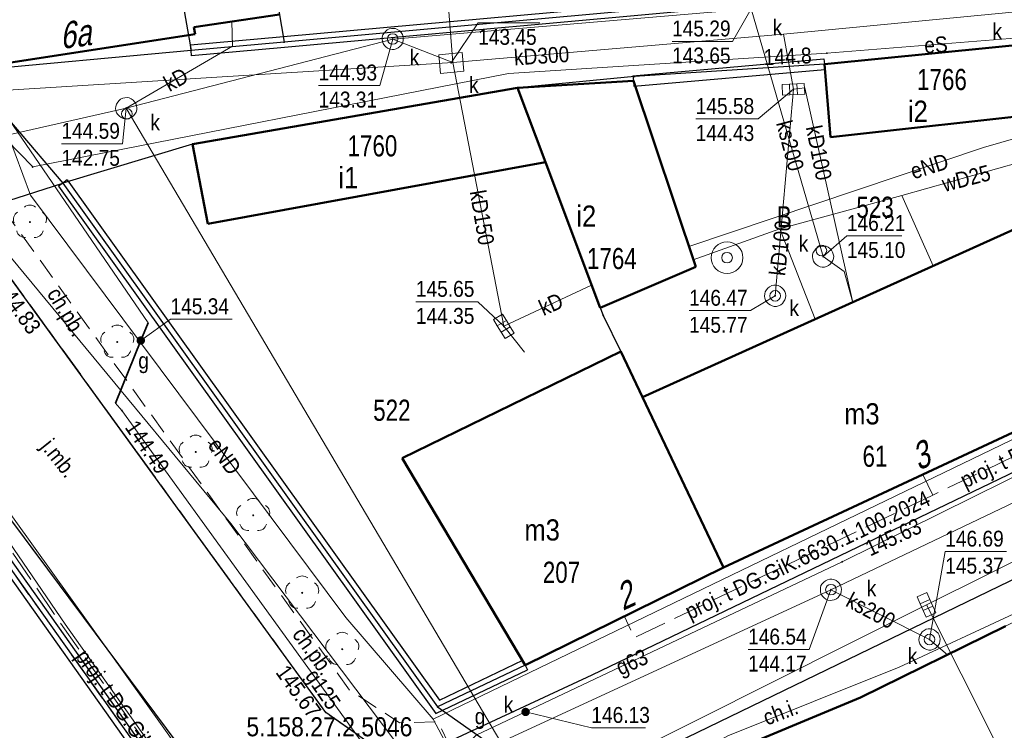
# Model space of a CAD drawing. Header units: metres. Extents: x 5552311 to 5555313, y 5709371 to 5712599.
# Tile 19 of 71: x 5554398 to 5554445, y 5710606 to 5710640. Entities that reach past the tile are written whole.
import ezdxf
from ezdxf.enums import TextEntityAlignment as Align

# ---------------------------------------------------------------- set-up
doc = ezdxf.new("R2010")
doc.units = ezdxf.units.M
doc.header["$MEASUREMENT"] = 0
doc.linetypes.add('1.0_0.5', pattern=[1.5, 1, -0.5])
doc.linetypes.add('1.5_0.5', pattern=[2, 1.5, -0.5])
doc.layers.get('0').update_dxf_attribs({"color": 2, "linetype": 'CONTINUOUS', "lineweight": 5})
for name, color, linetype in [('203-punkt graniczny', 7, 'CONTINUOUS'), ('210-oznaczenie konturu użytku gruntowego', 60, 'CONTINUOUS'), ('211-numer działki ewidencyjnej', 7, 'CONTINUOUS'), ('217-kontur klasyfikacyjny', 7, 'CONTINUOUS'), ('218-kontur użytku gruntowego', 60, 'CONTINUOUS'), ('219-działka ewidencyjna', 7, 'CONTINUOUS'), ('238-Punkt adresowy budynku', 7, 'CONTINUOUS'), ('312-budynek ewidencyjny', 7, 'CONTINUOUS'), ('312-oznaczenie budynku ewidencyjnego', 7, 'CONTINUOUS'), ('312-oznaczenie budynku ewidencyjnego-Atr117', 7, 'CONTINUOUS'), ('chodnik', 7, 'CONTINUOUS'), ('chodnik-Atr17', 7, 'CONTINUOUS'), ('drzewo liściaste', 7, 'CONTINUOUS'), ('jezdnia', 7, 'CONTINUOUS'), ('jezdnia-Atr17', 7, 'CONTINUOUS'), ('kratka ściekowa', 7, 'CONTINUOUS'), ('krawężnik', 7, 'CONTINUOUS'), ('obudowa ochronna przewodu', 7, 'CONTINUOUS'), ('pikieta sztuczna', 7, 'CONTINUOUS'), ('pikieta sztuczna-Atr2', 7, 'CONTINUOUS'), ('przewód elektroenergetyczny podziemny', 7, 'CONTINUOUS'), ('przewód elektroenergetyczny podziemny-Atr1', 7, 'CONTINUOUS'), ('przewód gazowy', 7, 'CONTINUOUS'), ('przewód gazowy-Atr1', 7, 'CONTINUOUS'), ('przewód kanalizacyjny', 7, 'CONTINUOUS'), ('przewód kanalizacyjny-Atr1', 7, 'CONTINUOUS'), ('przewód telekomunikacyjny podziemny', 7, 'CONTINUOUS'), ('przewód telekomunikacyjny podziemny - ob. projektowany', 7, 'CONTINUOUS'), ('przewód telekomunikacyjny podziemny - ob. projektowany-Atr1', 7, 'CONTINUOUS'), ('przewód wodociągowy', 7, 'CONTINUOUS'), ('przewód wodociągowy-Atr1', 7, 'CONTINUOUS'), ('rzedna', 7, 'CONTINUOUS'), ('rzedna-Atr2', 7, 'CONTINUOUS'), ('rzedna-Atr3', 7, 'CONTINUOUS'), ('studnia kanalizacyjna', 7, 'CONTINUOUS'), ('studnia zwykła', 7, 'CONTINUOUS'), ('Szczegółowa osnowa geodezyjna wysokościowa-Atr103', 7, 'CONTINUOUS'), ('właz do komory lub kanału', 7, 'CONTINUOUS'), ('właz do komory lub kanału - okrągły', 7, 'CONTINUOUS'), ('właz do komory lub kanału - okrągły-Atr17', 7, 'CONTINUOUS'), ('właz do komory lub kanału-Atr17', 7, 'CONTINUOUS'), ('zasuwa lub zawór', 7, 'CONTINUOUS'), ('zasuwa lub zawór-Atr17', 7, 'CONTINUOUS'), ('ściana oporowa (linia)', 7, 'CONTINUOUS')]:
    doc.layers.add(name, color=color, linetype=linetype)
doc.styles.get("Standard").update_dxf_attribs({"font": 'Working1250', "width": 0.75})
doc.linetypes.add('otdn_500', pattern='A,5,0,[21,ksztalty.shx,S=0.5,R=0,X=0,Y=0]', length=5)

# ---------------------------------------------------------------- blocks, each defined once
blk = doc.blocks.new('203')
at = {"linetype": 'Continuous', "lineweight": 0}
h = blk.add_hatch(color=94, dxfattribs=at)
edge = h.paths.add_edge_path()
edge.add_arc((0, 0), 0.045, 0, 360)
blk = doc.blocks.new('PW01')
at = {"linetype": 'Continuous', "lineweight": 13}
h = blk.add_hatch(color=0, dxfattribs=at)
edge = h.paths.add_edge_path()
edge.add_arc((0, 0), 0.045, 0, 360)
blk = doc.blocks.new('US22')
at = {"color": 0, "linetype": 'Continuous', "lineweight": 13}
blk.add_circle((0, 0), 0.25, dxfattribs=at)
blk = doc.blocks.new('OP021')
at = {"linetype": 'Continuous', "lineweight": 13}
h = blk.add_hatch(color=0, dxfattribs=at)
edge = h.paths.add_edge_path()
edge.add_arc((0, 0), 0.05, 0, 360)
at = {"color": 0, "linetype": 'Continuous', "lineweight": 13}
for centre, start, end in [((-0.38, 0.124), 121.308, 202.548), ((0, 0.4), 49.272, 130.728), ((0.38, 0.124), 337.452, 58.692), ((-0.235, -0.324), 193.221, 274.871), ((0.235, -0.324), 265.129, 346.779)]:
    blk.add_arc(centre, 0.4, start, end, dxfattribs=at)
blk = doc.blocks.new('US05')
at = {"color": 0, "linetype": 'Continuous', "lineweight": 13}
for p, q in [((-0.525, -0.25), (-0.525, 0.25)), ((-0.525, 0.25), (-0.175, 0.25)), ((-0.175, -0.25), (-0.175, 0.25)), ((-0.175, 0.25), (0.175, 0.25)), ((0.175, -0.25), (0.175, 0.25)), ((0.175, 0.25), (0.525, 0.25)), ((0.525, -0.25), (0.525, 0.25)), ((-0.525, -0.25), (-0.175, -0.25)), ((-0.175, -0.25), (0.175, -0.25)), ((0.175, -0.25), (0.525, -0.25))]:
    blk.add_line(p, q, dxfattribs=at)
blk = doc.blocks.new('US25')
at = {"linetype": 'Continuous', "lineweight": 0}
h = blk.add_hatch(color=0, dxfattribs=at)
edge = h.paths.add_edge_path()
edge.add_arc((0, 0), 0.2, 0, 360)
blk = doc.blocks.new('US13')
at = {"color": 0, "linetype": 'Continuous', "lineweight": 13}
for radius in [0.75, 0.25]:
    blk.add_circle((0, 0), radius, dxfattribs=at)

msp = doc.modelspace()

# ---------------------------------------------------------------- linework, layer by layer
at = {"layer": '217-kontur klasyfikacyjny', "color": 3, "linetype": 'Continuous', "lineweight": 18, "flags": 128}
for points in [[(5554407.04, 5710661.5), (5554410.88, 5710638.92)], [(5554410.88, 5710638.92), (5554432.39, 5710640.87)]]:
    msp.add_lwpolyline(points, dxfattribs=at)
at = {"layer": '218-kontur użytku gruntowego', "linetype": 'Continuous', "lineweight": 9, "flags": 128}
for points in [[(5554407.04, 5710661.5), (5554410.88, 5710638.92)], [(5554410.88, 5710638.92), (5554407.04, 5710661.5)], [(5554410.88, 5710638.92), (5554432.39, 5710640.87)], [(5554432.39, 5710640.87), (5554410.88, 5710638.92)], [(5554406.49, 5710638.53), (5554410.88, 5710638.92)], [(5554410.88, 5710638.92), (5554406.49, 5710638.53)], [(5554446.74, 5710638.9), (5554436.36, 5710637.88)], [(5554436.36, 5710637.88), (5554446.74, 5710638.9)], [(5554395.93, 5710637.56), (5554406.49, 5710638.53)], [(5554406.49, 5710638.53), (5554395.93, 5710637.56)], [(5554436.36, 5710637.88), (5554427.41, 5710637.3)], [(5554427.41, 5710637.3), (5554436.36, 5710637.88)], [(5554427.41, 5710637.3), (5554421.88, 5710636.76)], [(5554421.88, 5710636.76), (5554427.41, 5710637.3)], [(5554421.88, 5710636.76), (5554406.56, 5710634.1)], [(5554406.56, 5710634.1), (5554421.88, 5710636.76)], [(5554406.56, 5710634.1), (5554400.44, 5710632.27)], [(5554400.44, 5710632.27), (5554406.56, 5710634.1)], [(5554400.44, 5710632.27), (5554418.12, 5710607.55)], [(5554418.12, 5710607.55), (5554400.44, 5710632.27)], [(5554417.28, 5710586.85), (5554385.57, 5710631.55)], [(5554385.57, 5710631.55), (5554417.28, 5710586.85)], [(5554431.61, 5710614.12), (5554450.41, 5710622.9)], [(5554450.41, 5710622.9), (5554431.61, 5710614.12)], [(5554422.25, 5710609.52), (5554431.61, 5710614.12)], [(5554431.61, 5710614.12), (5554422.25, 5710609.52)], [(5554444.91, 5710611.36), (5554438.07, 5710607.99)], [(5554438.07, 5710607.99), (5554444.91, 5710611.36)], [(5554418.12, 5710607.55), (5554422.25, 5710609.52)], [(5554422.25, 5710609.52), (5554418.12, 5710607.55)], [(5554438.07, 5710607.99), (5554431.17, 5710605.11)], [(5554431.17, 5710605.11), (5554438.07, 5710607.99)]]:
    msp.add_lwpolyline(points, dxfattribs=at)
at = {"layer": '219-działka ewidencyjna', "color": 94, "linetype": 'Continuous', "lineweight": 30, "flags": 128}
for points in [[(5554407.04, 5710661.5), (5554410.88, 5710638.92)], [(5554403.05, 5710658), (5554406.49, 5710638.53)], [(5554432.39, 5710640.87), (5554410.88, 5710638.92)], [(5554410.88, 5710638.92), (5554406.49, 5710638.53)], [(5554446.74, 5710638.9), (5554436.36, 5710637.88)], [(5554406.49, 5710638.53), (5554395.93, 5710637.56)], [(5554436.36, 5710637.88), (5554427.41, 5710637.3)], [(5554395.93, 5710637.56), (5554400.44, 5710632.27)], [(5554427.41, 5710637.3), (5554421.88, 5710636.76)], [(5554421.88, 5710636.76), (5554406.56, 5710634.1)], [(5554421.88, 5710636.76), (5554425.93, 5710626.02)], [(5554406.56, 5710634.1), (5554400.44, 5710632.27)], [(5554400.44, 5710632.27), (5554418.12, 5710607.55)], [(5554385.57, 5710631.55), (5554417.28, 5710586.85)], [(5554425.93, 5710626.02), (5554426.76, 5710624.32)], [(5554426.76, 5710624.32), (5554431.61, 5710614.12)], [(5554450.41, 5710622.9), (5554431.61, 5710614.12)], [(5554431.61, 5710614.12), (5554422.25, 5710609.52)], [(5554444.91, 5710611.36), (5554438.07, 5710607.99)], [(5554422.25, 5710609.52), (5554418.12, 5710607.55)], [(5554438.07, 5710607.99), (5554431.17, 5710605.11)], [(5554418.12, 5710607.55), (5554425.26, 5710602.5)]]:
    msp.add_lwpolyline(points, dxfattribs=at)
at = {"layer": '312-budynek ewidencyjny', "color": 8, "linetype": 'Continuous', "lineweight": 50, "flags": 128}
for points in [[(5554410.66, 5710640.22), (5554406.62, 5710639.63)], [(5554406.62, 5710639.63), (5554406.69, 5710639.3)], [(5554406.69, 5710639.3), (5554396.55, 5710637.74)], [(5554436.36, 5710637.88), (5554446.8, 5710638.92)], [(5554436.65, 5710634.43), (5554436.36, 5710637.88)], [(5554421.88, 5710636.76), (5554427.35, 5710637.09)], [(5554427.35, 5710637.09), (5554430.29, 5710628.31)], [(5554406.56, 5710634.1), (5554421.88, 5710636.76)], [(5554421.88, 5710636.76), (5554423.2, 5710633.25)], [(5554423.2, 5710633.25), (5554421.88, 5710636.76)], [(5554447.14, 5710635.6), (5554436.65, 5710634.43)], [(5554407.28, 5710630.34), (5554406.56, 5710634.1)], [(5554423.2, 5710633.25), (5554407.28, 5710630.34)], [(5554425.78, 5710626.38), (5554423.2, 5710633.25)], [(5554427.79, 5710622.17), (5554446.62, 5710630.68)], [(5554430.29, 5710628.31), (5554425.78, 5710626.38)], [(5554416.45, 5710619.29), (5554426.76, 5710624.32)], [(5554426.76, 5710624.32), (5554427.79, 5710622.17)], [(5554450.41, 5710622.9), (5554431.61, 5710614.12)], [(5554427.79, 5710622.17), (5554431.61, 5710614.12)], [(5554431.61, 5710614.12), (5554427.79, 5710622.17)], [(5554422.25, 5710609.52), (5554416.45, 5710619.29)], [(5554431.61, 5710614.12), (5554422.25, 5710609.52)], [(5554438.07, 5710607.99), (5554444.91, 5710611.36)], [(5554431.17, 5710605.11), (5554438.07, 5710607.99)]]:
    msp.add_lwpolyline(points, dxfattribs=at)
at = {"layer": 'chodnik', "color": 8, "linetype": '1.0_0.5', "lineweight": 18, "flags": 128}
for points in [[(5554323.63, 5710713.31), (5554326.52, 5710709.16), (5554339.47, 5710691.89), (5554356.75, 5710669.05), (5554369.9, 5710652.17), (5554375.24, 5710645.27), (5554382.14, 5710636.36), (5554385.57, 5710631.55), (5554417.28, 5710586.85), (5554420.33, 5710583.2), (5554421.57, 5710584.7), (5554394.12, 5710621.57), (5554370.14, 5710654.01), (5554350.19, 5710680.11), (5554349.5, 5710681.17), (5554338.47, 5710695.86), (5554328.36, 5710709.29), (5554324.94, 5710714.22)], [(5554396.78, 5710630.42), (5554396.98, 5710629.38), (5554397.95, 5710627.83), (5554412.85, 5710607.28), (5554414.27, 5710606.27), (5554415.76, 5710605.21), (5554417.15, 5710605.26), (5554418.6, 5710605.89), (5554418.14, 5710606.84), (5554416.32, 5710606.8), (5554413.97, 5710608.34), (5554397.44, 5710631.31)], [(5554429.47, 5710584.39), (5554430.99, 5710584.95), (5554421.86, 5710597.62), (5554422.73, 5710598.15), (5554425.63, 5710598.52), (5554423.44, 5710601.49), (5554425.26, 5710602.5), (5554431.17, 5710605.11), (5554438.07, 5710607.99), (5554444.91, 5710611.36), (5554452.11, 5710615.02), (5554452.61, 5710615.32), (5554452.13, 5710615.92), (5554451.37, 5710616.17), (5554450.17, 5710615.94), (5554426.32, 5710604.38), (5554420.54, 5710601.39), (5554419.68, 5710600.26), (5554419.6, 5710598.38), (5554420.55, 5710596.74)]]:
    msp.add_lwpolyline(points, close=True, dxfattribs=at)
at = {"layer": 'jezdnia', "color": 8, "linetype": '1.5_0.5', "lineweight": 18, "flags": 128}
for points in [[(5554552.05, 5710711.22), (5554552.63, 5710709.3), (5554552.53, 5710707.06), (5554552.16, 5710705.41), (5554551.51, 5710704.05), (5554550.31, 5710702.54), (5554547.38, 5710699.78), (5554530.25, 5710683.47), (5554518.24, 5710671.52), (5554515.19, 5710668.72), (5554512.43, 5710666.27), (5554509.44, 5710663.6), (5554503.12, 5710658.09), (5554494.7, 5710651.01), (5554489.25, 5710646.55), (5554488.04, 5710645.72), (5554487.11, 5710645.3), (5554485.69, 5710644.79), (5554478.94, 5710642.57), (5554477.43, 5710642.29), (5554475.08, 5710642.25), (5554473.42, 5710642.28), (5554472.43, 5710638.71), (5554473.93, 5710638.51), (5554474.43, 5710637.77), (5554474.72, 5710636.97), (5554474.66, 5710636.42), (5554473.93, 5710635.73), (5554466.73, 5710630.76), (5554450.45, 5710621.12), (5554425.4, 5710609.05), (5554418.6, 5710605.89), (5554417.15, 5710605.26), (5554415.76, 5710605.21), (5554414.27, 5710606.27), (5554419.6, 5710598.38), (5554419.68, 5710600.26), (5554420.54, 5710601.39), (5554426.32, 5710604.38), (5554450.17, 5710615.94), (5554455.64, 5710618.96), (5554457.51, 5710620.02), (5554470.33, 5710627.61), (5554480.55, 5710633.59), (5554490.93, 5710638.9), (5554493.53, 5710640.11), (5554500.28, 5710648.12), (5554500.93, 5710648.88), (5554511.72, 5710657.89), (5554514.76, 5710660.52), (5554517.05, 5710662.45), (5554519.99, 5710665.18), (5554525.09, 5710670.03), (5554526.61, 5710671.37), (5554527.35, 5710672.08), (5554528.16, 5710672.64), (5554535.47, 5710679.96), (5554536.25, 5710680.82), (5554537.58, 5710682.07), (5554542.1, 5710686.33), (5554551.5, 5710695.18), (5554553.01, 5710696.3), (5554554.52, 5710697.03), (5554556.44, 5710697.5), (5554558.78, 5710696.84), (5554560.73, 5710695.29)], [(5554421.57, 5710584.7), (5554429.47, 5710584.39), (5554420.55, 5710596.74), (5554419.6, 5710598.38), (5554414.27, 5710606.27), (5554412.85, 5710607.28), (5554397.95, 5710627.83), (5554396.98, 5710629.38), (5554375.33, 5710656.67), (5554354.72, 5710685.09), (5554349.5, 5710681.17), (5554350.19, 5710680.11), (5554370.14, 5710654.01), (5554394.12, 5710621.57)]]:
    msp.add_lwpolyline(points, close=True, dxfattribs=at)
at = {"layer": 'krawężnik', "color": 8, "linetype": 'Continuous', "lineweight": 25, "flags": 128}
for points in [[(5554421.57, 5710584.7), (5554394.12, 5710621.57), (5554370.14, 5710654.01), (5554350.19, 5710680.11), (5554349.5, 5710681.17), (5554338.47, 5710695.86), (5554328.36, 5710709.29), (5554324.94, 5710714.22)], [(5554472.43, 5710638.71), (5554473.93, 5710638.51), (5554474.43, 5710637.77), (5554474.72, 5710636.97), (5554474.66, 5710636.42), (5554473.93, 5710635.73), (5554466.73, 5710630.76), (5554450.45, 5710621.12), (5554425.4, 5710609.05), (5554418.6, 5710605.89), (5554417.15, 5710605.26), (5554415.76, 5710605.21), (5554414.27, 5710606.27), (5554412.85, 5710607.28), (5554397.95, 5710627.83), (5554396.98, 5710629.38), (5554396.78, 5710630.42), (5554397.44, 5710631.31), (5554400.44, 5710632.27)], [(5554452.61, 5710615.32), (5554452.13, 5710615.92), (5554451.37, 5710616.17), (5554450.17, 5710615.94), (5554426.32, 5710604.38), (5554420.54, 5710601.39), (5554419.68, 5710600.26), (5554419.6, 5710598.38), (5554420.55, 5710596.74), (5554429.47, 5710584.39)]]:
    msp.add_lwpolyline(points, dxfattribs=at)
at = {"layer": 'obudowa ochronna przewodu', "color": 8, "linetype": 'Continuous', "lineweight": 35, "flags": 128}
msp.add_lwpolyline([(5554402.92, 5710621.89), (5554404.12, 5710624.84), (5554404.47, 5710625.68)], dxfattribs=at)
at = {"layer": 'przewód elektroenergetyczny podziemny', "color": 1, "linetype": 'Continuous', "lineweight": 18, "flags": 128}
for points in [[(5554530.65, 5710671.55), (5554500.98, 5710648.51), (5554494.46, 5710639.26), (5554478.56, 5710631.87), (5554474.37, 5710637.47), (5554472.16, 5710639.32), (5554454.55, 5710639.85), (5554436.48, 5710638.4), (5554421.46, 5710637.45), (5554399.02, 5710633.03), (5554394.66, 5710637.51), (5554388.71, 5710642.51), (5554381.93, 5710636.93), (5554358.42, 5710667.49), (5554395.08, 5710691.67), (5554394, 5710693.59), (5554393.59, 5710693.48)], [(5554473.2, 5710638.11), (5554460.77, 5710638.83), (5554443.86, 5710633.95), (5554429.96, 5710629.28)], [(5554396.74, 5710637.56), (5554398.91, 5710631.7), (5554413.79, 5710611.76), (5554417.91, 5710606.97), (5554420.9, 5710601.33), (5554425.41, 5710594.62), (5554440.73, 5710570.16), (5554441.76, 5710569.31), (5554444.92, 5710571.7), (5554445.59, 5710571.37), (5554447.05, 5710571.93), (5554466.29, 5710583.95), (5554467.82, 5710585.54), (5554469.46, 5710586.99), (5554470, 5710588.24)], [(5554417.91, 5710606.97), (5554451.06, 5710622.98), (5554454, 5710624.58)]]:
    msp.add_lwpolyline(points, dxfattribs=at)
at = {"layer": 'przewód gazowy', "color": 40, "linetype": 'Continuous', "lineweight": 18, "flags": 128}
for points in [[(5554416.65, 5710602.98), (5554403.23, 5710621.54), (5554402.92, 5710621.89), (5554404.12, 5710624.84), (5554404.47, 5710625.68), (5554397.07, 5710636.48), (5554396.18, 5710636.85), (5554393.21, 5710638.9), (5554390.23, 5710641.85), (5554387.51, 5710644.56), (5554380.01, 5710652.42)], [(5554486.45, 5710644.06), (5554480.09, 5710640.63), (5554479.35, 5710637.86), (5554467.72, 5710631.02), (5554457.69, 5710625.12), (5554455.64, 5710623.84), (5554451.05, 5710621.25), (5554437.2, 5710614.4), (5554422.27, 5710607.31), (5554419.93, 5710606.21), (5554416.65, 5710602.98)]]:
    msp.add_lwpolyline(points, dxfattribs=at)
at = {"layer": 'przewód kanalizacyjny', "color": 34, "linetype": 'Continuous', "lineweight": 18, "flags": 128}
for points in [[(5554403.43, 5710635.81), (5554421.1, 5710605.89), (5554436.67, 5710613.08), (5554452.64, 5710620.71), (5554475.58, 5710633.69), (5554493.24, 5710644.62), (5554505.33, 5710636.12), (5554511.32, 5710631.05), (5554532.54, 5710615.46), (5554538.01, 5710606.53), (5554542.3, 5710598.85), (5554545.18, 5710592.28), (5554547.72, 5710585.05), (5554551.08, 5710576.4), (5554560.88, 5710550.1), (5554563.42, 5710544.78), (5554570, 5710519.72), (5554571.02, 5710502.86)], [(5554515.93, 5710629.05), (5554498.05, 5710642.9), (5554494.02, 5710642.62), (5554493.13, 5710642.63), (5554470.02, 5710641.98), (5554450.65, 5710640.72), (5554445.72, 5710640.39), (5554434.44, 5710639.3), (5554418.83, 5710637.96), (5554391.77, 5710636.28), (5554394.11, 5710633.44), (5554408.36, 5710616.21), (5554419.48, 5710601.47)], [(5554370.58, 5710619.9), (5554382.57, 5710631.07), (5554403.43, 5710635.81), (5554416, 5710639.07), (5554432.9, 5710640.5), (5554438.66, 5710640.62), (5554449.24, 5710641.66), (5554452.5, 5710638.61)], [(5554418.83, 5710637.96), (5554418.57, 5710641.37)], [(5554432.9, 5710640.5), (5554436.3, 5710628.8)], [(5554403.43, 5710635.81), (5554408.45, 5710638.73), (5554408.42, 5710639.89)], [(5554434.04, 5710626.95), (5554434.9, 5710636.7), (5554434.44, 5710639.3)], [(5554416, 5710639.07), (5554418.83, 5710637.96)], [(5554418.83, 5710637.96), (5554421.24, 5710625.51)], [(5554434.9, 5710636.7), (5554435.44, 5710636.76), (5554437.7, 5710626.64)], [(5554479.52, 5710633.3), (5554458.72, 5710621.09), (5554441.18, 5710612.36), (5554419.48, 5710601.47)], [(5554436.3, 5710628.8), (5554437.3, 5710628.09), (5554437.7, 5710626.64)], [(5554421.24, 5710625.51), (5554425.37, 5710627.46)], [(5554421.24, 5710625.51), (5554422.21, 5710624.29)], [(5554436.67, 5710613.08), (5554441.32, 5710610.73)], [(5554447.83, 5710594.49), (5554446.09, 5710602.57), (5554441.18, 5710612.36)], [(5554441.32, 5710610.73), (5554442.17, 5710610.01)]]:
    msp.add_lwpolyline(points, dxfattribs=at)
at = {"layer": 'przewód telekomunikacyjny podziemny', "color": 30, "linetype": 'Continuous', "lineweight": 18, "flags": 128}
for points in [[(5554446.39, 5710546), (5554438, 5710558.61), (5554420.23, 5710583.63), (5554400.56, 5710611.46), (5554390.86, 5710625.65), (5554379.37, 5710640.87), (5554363.85, 5710660.95), (5554356.41, 5710670.49), (5554340.96, 5710690.97), (5554324.08, 5710713.52), (5554322.07, 5710717.37), (5554318.83, 5710725.14), (5554317.4, 5710729.49), (5554313.96, 5710747.36), (5554310.1, 5710767.3), (5554307.07, 5710783.72), (5554304.42, 5710793.03), (5554300.46, 5710804.82), (5554292.87, 5710822.58)], [(5554463.96, 5710526.5), (5554462.85, 5710526.03), (5554461.35, 5710526.43), (5554450.63, 5710541.17), (5554432.61, 5710568.64), (5554418.97, 5710587.2), (5554405.21, 5710606.55), (5554390.24, 5710627.44), (5554367.89, 5710656.4), (5554350.5, 5710678.99), (5554328.33, 5710708.59)], [(5554451.62, 5710615.26), (5554451.25, 5710615.01), (5554445.5, 5710612.03), (5554439.88, 5710609.43), (5554431.8, 5710606.18), (5554420.5, 5710599.89), (5554413.04, 5710595.05), (5554418.43, 5710587.27), (5554421.85, 5710580.69), (5554423.62, 5710578.89), (5554425.07, 5710576.9), (5554428.95, 5710571.78), (5554432.09, 5710567.46), (5554439.67, 5710557.33), (5554446.17, 5710546.45), (5554449.55, 5710541.81), (5554450.74, 5710539.67), (5554440.28, 5710534.28), (5554434.87, 5710531.22), (5554426.77, 5710526.7), (5554421.99, 5710524.3), (5554412.76, 5710518.69), (5554409.67, 5710523.11), (5554408.89, 5710523.91)]]:
    msp.add_lwpolyline(points, dxfattribs=at)
at = {"layer": 'przewód telekomunikacyjny podziemny - ob. projektowany', "color": 30, "linetype": '1.5_0.5', "lineweight": 18, "flags": 128}
for points in [[(5554452.43, 5710623.07), (5554450.23, 5710621.73), (5554441.47, 5710617.54), (5554441.01, 5710618.51)], [(5554463.96, 5710526.5), (5554463.32, 5710526.04), (5554458.17, 5710524.26), (5554457.12, 5710523.86), (5554448.01, 5710540.49), (5554448.84, 5710543.27), (5554441.72, 5710554.37), (5554440.62, 5710555.15), (5554435.68, 5710562.26), (5554434.34, 5710564.11), (5554434.27, 5710565.07), (5554430.76, 5710569.72), (5554423.75, 5710578.99), (5554423.15, 5710579.08), (5554422.39, 5710580.23), (5554421.55, 5710581.5), (5554419.86, 5710584.76), (5554419.35, 5710585.14), (5554418.6, 5710585.59), (5554412.3, 5710594.62), (5554404.98, 5710604.98), (5554400.32, 5710611.51), (5554397.29, 5710615.98), (5554393.83, 5710620.82), (5554393.17, 5710620.36)], [(5554441.47, 5710617.54), (5554427.39, 5710610.81), (5554426.93, 5710611.82)]]:
    msp.add_lwpolyline(points, dxfattribs=at)
at = {"layer": 'przewód wodociągowy', "color": 5, "linetype": 'Continuous', "lineweight": 18, "flags": 128}
for points in [[(5554440.01, 5710631.68), (5554445.59, 5710633.25), (5554461.49, 5710641.27)], [(5554434.26, 5710630.11), (5554440.01, 5710631.68)], [(5554440.01, 5710631.68), (5554441.49, 5710628.36)], [(5554430.17, 5710628.65), (5554434.26, 5710630.11)], [(5554434.26, 5710630.11), (5554435.93, 5710625.85)]]:
    msp.add_lwpolyline(points, dxfattribs=at)
at = {"layer": 'rzedna-Atr2', "color": 8, "lineweight": 5, "flags": 128}
for points in [[(5554432.9, 5710640.5), (5554432.03, 5710638.96), (5554429.176, 5710638.96)], [(5554418.76, 5710637.95), (5554420.03, 5710639.84), (5554422.947, 5710639.84)], [(5554416, 5710639.07), (5554415.39, 5710636.88), (5554412.504, 5710636.88)], [(5554434.9, 5710636.7), (5554433.24, 5710635.3), (5554430.291, 5710635.3)], [(5554403.43, 5710635.81), (5554403.26, 5710634.13), (5554400.374, 5710634.13)], [(5554436.3, 5710628.8), (5554437.42, 5710629.78), (5554440.008, 5710629.78)], [(5554421.24, 5710625.51), (5554420.01, 5710626.67), (5554417.093, 5710626.67)], [(5554434.04, 5710626.95), (5554432.87, 5710626.25), (5554429.979, 5710626.25)], [(5554404.12, 5710624.84), (5554405.52, 5710625.85), (5554408.437, 5710625.85)], [(5554441.32, 5710610.73), (5554442.06, 5710614.88), (5554444.951, 5710614.88)], [(5554436.67, 5710613.08), (5554435.65, 5710610.26), (5554432.764, 5710610.26)], [(5554422.27, 5710607.31), (5554425.37, 5710606.56), (5554427.931, 5710606.56)]]:
    msp.add_lwpolyline(points, dxfattribs=at)
at = {"layer": 'studnia kanalizacyjna', "color": 34, "linetype": 'Continuous', "lineweight": 18, "flags": 128}
for points in [[(5554416.5, 5710639.09), (5554416.5, 5710638.98), (5554416.47, 5710638.88), (5554416.41, 5710638.79), (5554416.34, 5710638.71), (5554416.26, 5710638.65), (5554416.17, 5710638.6), (5554416.07, 5710638.57), (5554415.97, 5710638.57), (5554415.87, 5710638.59), (5554415.76, 5710638.64), (5554415.68, 5710638.7), (5554415.61, 5710638.77), (5554415.55, 5710638.86), (5554415.52, 5710638.96), (5554415.5, 5710639.06), (5554415.51, 5710639.16), (5554415.54, 5710639.26), (5554415.6, 5710639.35), (5554415.67, 5710639.44), (5554415.74, 5710639.5), (5554415.84, 5710639.55), (5554415.94, 5710639.57), (5554416.04, 5710639.57), (5554416.14, 5710639.56), (5554416.24, 5710639.51), (5554416.33, 5710639.45), (5554416.4, 5710639.37), (5554416.46, 5710639.28), (5554416.49, 5710639.18)], [(5554403.93, 5710635.82), (5554403.93, 5710635.72), (5554403.9, 5710635.62), (5554403.84, 5710635.52), (5554403.77, 5710635.44), (5554403.69, 5710635.38), (5554403.59, 5710635.33), (5554403.5, 5710635.31), (5554403.4, 5710635.3), (5554403.29, 5710635.32), (5554403.19, 5710635.37), (5554403.11, 5710635.43), (5554403.04, 5710635.51), (5554402.98, 5710635.59), (5554402.95, 5710635.69), (5554402.93, 5710635.79), (5554402.94, 5710635.89), (5554402.97, 5710635.99), (5554403.03, 5710636.09), (5554403.1, 5710636.17), (5554403.17, 5710636.23), (5554403.27, 5710636.28), (5554403.37, 5710636.3), (5554403.47, 5710636.31), (5554403.57, 5710636.29), (5554403.67, 5710636.24), (5554403.76, 5710636.18), (5554403.83, 5710636.1), (5554403.89, 5710636.02), (5554403.92, 5710635.92)], [(5554436.8, 5710628.82), (5554436.79, 5710628.71), (5554436.76, 5710628.61), (5554436.7, 5710628.52), (5554436.64, 5710628.44), (5554436.56, 5710628.38), (5554436.46, 5710628.33), (5554436.36, 5710628.3), (5554436.26, 5710628.3), (5554436.16, 5710628.32), (5554436.06, 5710628.37), (5554435.98, 5710628.43), (5554435.9, 5710628.5), (5554435.84, 5710628.59), (5554435.81, 5710628.69), (5554435.8, 5710628.79), (5554435.8, 5710628.89), (5554435.83, 5710628.99), (5554435.89, 5710629.08), (5554435.96, 5710629.17), (5554436.04, 5710629.23), (5554436.14, 5710629.28), (5554436.24, 5710629.3), (5554436.34, 5710629.3), (5554436.44, 5710629.29), (5554436.54, 5710629.24), (5554436.62, 5710629.18), (5554436.69, 5710629.1), (5554436.75, 5710629.01), (5554436.78, 5710628.91)], [(5554434.54, 5710626.96), (5554434.53, 5710626.86), (5554434.5, 5710626.76), (5554434.44, 5710626.67), (5554434.38, 5710626.59), (5554434.3, 5710626.53), (5554434.2, 5710626.47), (5554434.1, 5710626.45), (5554434, 5710626.45), (5554433.9, 5710626.47), (5554433.8, 5710626.52), (5554433.72, 5710626.57), (5554433.65, 5710626.65), (5554433.58, 5710626.74), (5554433.55, 5710626.84), (5554433.54, 5710626.94), (5554433.55, 5710627.04), (5554433.57, 5710627.14), (5554433.63, 5710627.23), (5554433.7, 5710627.31), (5554433.78, 5710627.38), (5554433.88, 5710627.43), (5554433.98, 5710627.45), (5554434.08, 5710627.45), (5554434.18, 5710627.43), (5554434.28, 5710627.39), (5554434.36, 5710627.33), (5554434.43, 5710627.25), (5554434.49, 5710627.16), (5554434.53, 5710627.06)], [(5554436.51, 5710613.55), (5554436.61, 5710613.57), (5554436.71, 5710613.58), (5554436.81, 5710613.56), (5554436.91, 5710613.51), (5554436.99, 5710613.45), (5554437.06, 5710613.38), (5554437.12, 5710613.29), (5554437.15, 5710613.19), (5554437.17, 5710613.09), (5554437.16, 5710612.99), (5554437.13, 5710612.89), (5554437.07, 5710612.8), (5554437.01, 5710612.71), (5554436.93, 5710612.65), (5554436.83, 5710612.6), (5554436.73, 5710612.58), (5554436.63, 5710612.57), (5554436.53, 5710612.59), (5554436.43, 5710612.64), (5554436.35, 5710612.7), (5554436.27, 5710612.78), (5554436.21, 5710612.87), (5554436.18, 5710612.96), (5554436.17, 5710613.06), (5554436.17, 5710613.16), (5554436.2, 5710613.27), (5554436.26, 5710613.36), (5554436.33, 5710613.44), (5554436.41, 5710613.5)], [(5554441.82, 5710610.74), (5554441.81, 5710610.64), (5554441.79, 5710610.54), (5554441.73, 5710610.45), (5554441.66, 5710610.37), (5554441.58, 5710610.31), (5554441.48, 5710610.25), (5554441.38, 5710610.23), (5554441.28, 5710610.23), (5554441.18, 5710610.25), (5554441.08, 5710610.3), (5554441, 5710610.35), (5554440.93, 5710610.43), (5554440.87, 5710610.52), (5554440.83, 5710610.62), (5554440.82, 5710610.72), (5554440.83, 5710610.82), (5554440.86, 5710610.92), (5554440.92, 5710611.01), (5554440.98, 5710611.09), (5554441.06, 5710611.16), (5554441.16, 5710611.21), (5554441.26, 5710611.23), (5554441.36, 5710611.23), (5554441.46, 5710611.21), (5554441.56, 5710611.17), (5554441.64, 5710611.11), (5554441.72, 5710611.03), (5554441.78, 5710610.94), (5554441.81, 5710610.84)]]:
    msp.add_lwpolyline(points, close=True, dxfattribs=at)
at = {"layer": 'właz do komory lub kanału', "color": 8, "linetype": 'Continuous', "lineweight": 18, "flags": 128}
msp.add_lwpolyline([(5554418.25, 5710637.45), (5554418.17, 5710638.33), (5554419.27, 5710638.44), (5554419.35, 5710637.56)], close=True, dxfattribs=at)
at = {"layer": 'ściana oporowa (linia)', "color": 8, "linetype": 'otdn_500'}
for p, q in [((5554432.367, 5710641.119), (5554410.858, 5710639.169)), ((5554410.858, 5710639.169), (5554406.468, 5710638.779)), ((5554427.372, 5710636.841), (5554436.382, 5710637.631)), ((5554400.237, 5710632.124), (5554418.039, 5710607.234)), ((5554386.226, 5710630.195), (5554416.886, 5710586.971)), ((5554418.039, 5710607.234), (5554422.358, 5710609.294))]:
    msp.add_line(p, q, dxfattribs=at)
at = {"layer": 'ściana oporowa (linia)', "color": 8}
for p, q in [((5554432.413, 5710640.621), (5554410.902, 5710638.671)), ((5554410.902, 5710638.671), (5554406.512, 5710638.281)), ((5554427.328, 5710637.339), (5554436.338, 5710638.129)), ((5554400.643, 5710632.416), (5554418.201, 5710607.866)), ((5554386.634, 5710630.485), (5554417.614, 5710586.809)), ((5554418.201, 5710607.866), (5554422.142, 5710609.746))]:
    msp.add_line(p, q, dxfattribs=at)
at = {"layer": 'ściana oporowa (linia)', "color": 8, "linetype": 'Continuous'}
for p, q in [((5554406.49, 5710638.53), (5554406.468, 5710638.779)), ((5554406.512, 5710638.281), (5554406.49, 5710638.53)), ((5554436.338, 5710638.129), (5554436.36, 5710637.88)), ((5554436.36, 5710637.88), (5554436.382, 5710637.631)), ((5554427.328, 5710637.339), (5554427.35, 5710637.09)), ((5554427.35, 5710637.09), (5554427.372, 5710636.841)), ((5554400.44, 5710632.27), (5554400.237, 5710632.124)), ((5554400.643, 5710632.416), (5554400.44, 5710632.27)), ((5554422.142, 5710609.746), (5554422.25, 5710609.52)), ((5554422.25, 5710609.52), (5554422.358, 5710609.294))]:
    msp.add_line(p, q, dxfattribs=at)

# ---------------------------------------------------------------- block references
at = {"layer": '203-punkt graniczny', "color": 8, "linetype": 'Continuous', "lineweight": 18}
for p in [(5554410.88, 5710638.92), (5554406.49, 5710638.53), (5554436.36, 5710637.88), (5554427.41, 5710637.3), (5554421.88, 5710636.76), (5554406.56, 5710634.1), (5554400.44, 5710632.27), (5554425.93, 5710626.02), (5554426.76, 5710624.32), (5554431.61, 5710614.12), (5554422.25, 5710609.52), (5554438.07, 5710607.99), (5554418.12, 5710607.55)]:
    msp.add_blockref('203', p, dxfattribs=at)
at = {"layer": 'drzewo liściaste', "color": 94, "linetype": 'Continuous', "lineweight": 18}
for p in [(5554398.89, 5710630.43), (5554403.01, 5710624.77), (5554406.71, 5710619.58), (5554409.42, 5710616.59), (5554411.73, 5710612.93), (5554413.62, 5710610.27)]:
    msp.add_blockref('OP021', p, dxfattribs=at)
at = {"layer": 'kratka ściekowa', "color": 34, "linetype": 'Continuous', "lineweight": 18}
for p, rotation in [((5554434.9, 5710636.7), 2.632), ((5554421.24, 5710625.51), 301.477), ((5554441.18, 5710612.36), 294.017)]:
    msp.add_blockref('US05', p, dxfattribs=dict(at, rotation=rotation))
at = {"layer": 'pikieta sztuczna', "color": 8, "linetype": 'Continuous', "lineweight": 13}
msp.add_blockref('PW01', (5554412.85, 5710607.28), dxfattribs=at)
at = {"layer": 'rzedna', "color": 34, "linetype": 'Continuous', "lineweight": 18}
for p in [(5554416, 5710639.07), (5554418.76, 5710637.95), (5554403.43, 5710635.81), (5554436.3, 5710628.8), (5554434.04, 5710626.95), (5554436.67, 5710613.08), (5554441.32, 5710610.73)]:
    msp.add_blockref('PW01', p, dxfattribs=at)
at = {"layer": 'rzedna', "color": 1, "linetype": 'Continuous', "lineweight": 18}
for p in [(5554436.48, 5710638.4), (5554399.02, 5710633.03)]:
    msp.add_blockref('PW01', p, dxfattribs=at)
at = {"layer": 'rzedna', "color": 34, "linetype": 'Continuous', "lineweight": 18}
for p, rotation in [((5554434.9, 5710636.7), 2.632), ((5554421.24, 5710625.51), 301.477)]:
    msp.add_blockref('PW01', p, dxfattribs=dict(at, rotation=rotation))
at = {"layer": 'rzedna', "color": 40, "linetype": 'Continuous', "lineweight": 18}
for p in [(5554404.12, 5710624.84), (5554403.23, 5710621.54), (5554422.27, 5710607.31)]:
    msp.add_blockref('PW01', p, dxfattribs=at)
at = {"layer": 'rzedna', "color": 8, "linetype": 'Continuous', "lineweight": 18}
msp.add_blockref('PW01', (5554437.2, 5710614.4), dxfattribs=at)
at = {"layer": 'studnia zwykła', "color": 5, "linetype": 'Continuous', "lineweight": 18}
msp.add_blockref('US13', (5554431.77, 5710628.75), dxfattribs=at)
at = {"layer": 'właz do komory lub kanału - okrągły', "color": 8, "linetype": 'Continuous', "lineweight": 18}
for p in [(5554416, 5710639.07), (5554403.46, 5710635.54), (5554436.22, 5710629.09), (5554434.04, 5710626.95), (5554436.67, 5710613.08), (5554441.32, 5710610.73)]:
    msp.add_blockref('US22', p, dxfattribs=at)
at = {"layer": 'zasuwa lub zawór', "color": 40, "linetype": 'Continuous', "lineweight": 18}
for p in [(5554404.12, 5710624.84), (5554422.27, 5710607.31)]:
    msp.add_blockref('US25', p, dxfattribs=at)

# ---------------------------------------------------------------- texts
at = {"layer": '210-oznaczenie konturu użytku gruntowego', "linetype": 'Continuous', "lineweight": 18, "width": 0.79}
msp.add_text('B', height=1, dxfattribs=at).set_placement((5554434.12, 5710630.18))
at = {"layer": '211-numer działki ewidencyjnej', "color": 94, "linetype": 'Continuous', "lineweight": 30, "width": 0.79}
for s, p in [('523', (5554437.87, 5710630.63)), ('522', (5554415.08, 5710621.05))]:
    msp.add_text(s, height=1, dxfattribs=at).set_placement(p)
at = {"layer": '238-Punkt adresowy budynku', "color": 8, "linetype": 'Continuous', "lineweight": 25, "oblique": 15, "width": 0.79}
for s, rotation, p in [('6a', 7.448, (5554401.09, 5710638.69)), ('3', 23.732, (5554441.13, 5710618.84)), ('2', 24.843, (5554427.19, 5710612.23))]:
    msp.add_text(s, height=1.25, rotation=rotation, dxfattribs=at).set_placement(p, align=Align.CENTER)
at = {"layer": '312-oznaczenie budynku ewidencyjnego', "color": 8, "linetype": 'Continuous', "lineweight": 18, "width": 0.79}
for s, p in [('1766', (5554440.73, 5710637.66)), ('1760', (5554413.87, 5710634.53)), ('1764', (5554425.16, 5710629.21)), ('61', (5554438.16, 5710619.88)), ('207', (5554423.08, 5710614.4))]:
    msp.add_text(s, height=1, dxfattribs=at).set_placement(p, align=Align.TOP_LEFT)
at = {"layer": '312-oznaczenie budynku ewidencyjnego-Atr117', "color": 8, "width": 0.9}
for s, p in [('i2', (5554440.77, 5710635.66)), ('i1', (5554413.91, 5710632.53)), ('i2', (5554425.13, 5710630.71)), ('m3', (5554438.13, 5710621.38)), ('m3', (5554423.05, 5710615.9))]:
    msp.add_text(s, height=1, dxfattribs=at).set_placement(p, align=Align.MIDDLE_CENTER)
at = {"layer": 'chodnik-Atr17', "color": 8, "width": 0.9}
for s, rotation, p in [('ch.pb.', 301.032, (5554399.67, 5710627.05)), ('ch.pb.', -54.26, (5554411.23, 5710610.96)), ('ch.i.', 20.854, (5554433.65, 5710606.66))]:
    msp.add_text(s, height=0.75, rotation=rotation, dxfattribs=at).set_placement(p)
at = {"layer": 'jezdnia-Atr17', "color": 8, "width": 0.9}
msp.add_text('j.mb.', height=0.75, rotation=308.517, dxfattribs=at).set_placement((5554399.37, 5710619.82))
at = {"layer": 'pikieta sztuczna-Atr2', "color": 8, "width": 0.9}
for s, p in [('144.83', (5554397.23, 5710627.3)), ('145.67', (5554410.45, 5710609.17))]:
    msp.add_text(s, height=0.75, rotation=305.944, dxfattribs=at).set_placement(p)
at = {"layer": 'przewód elektroenergetyczny podziemny-Atr1', "color": 1, "width": 0.9}
for s, rotation, p in [('eS', 3.3, (5554441.07, 5710638.77)), ('eND', 17.257, (5554440.45, 5710632.8)), ('eND', 305.428, (5554407.55, 5710620.11))]:
    msp.add_text(s, height=0.75, rotation=rotation, dxfattribs=at).set_placement(p, align=Align.MIDDLE_LEFT)
at = {"layer": 'przewód gazowy-Atr1', "color": 40, "width": 0.9}
for s, rotation, p in [('g63', 24.081, (5554426.59, 5710609.36)), ('g125', 304.557, (5554412.15, 5710609.21))]:
    msp.add_text(s, height=0.75, rotation=rotation, dxfattribs=at).set_placement(p, align=Align.MIDDLE_LEFT)
at = {"layer": 'przewód kanalizacyjny-Atr1', "color": 34, "width": 0.9}
for s, rotation, p in [('kD300', 3.587, (5554421.72, 5710638.2)), ('kD', 28.949, (5554405.29, 5710636.89)), ('ks200', 284.892, (5554434.44, 5710635.2)), ('kD100', 281.248, (5554435.85, 5710634.98)), ('kD150', 279.626, (5554420, 5710631.93)), ('kD100', 83.666, (5554434.13, 5710627.91)), ('kD', 24.038, (5554422.96, 5710626.33)), ('ks200', 331.96, (5554437.49, 5710612.66))]:
    msp.add_text(s, height=0.75, rotation=rotation, dxfattribs=at).set_placement(p, align=Align.MIDDLE_LEFT)
at = {"layer": 'przewód telekomunikacyjny podziemny - ob. projektowany-Atr1', "color": 30, "width": 0.9}
for rotation, p in [(25.562, (5554442.84, 5710618.19)), (25.546, (5554429.86, 5710611.99)), (305.513, (5554401.3, 5710610.14))]:
    msp.add_text('proj. t DG.GiK.6630.1.100.2024', height=0.75, rotation=rotation, dxfattribs=at).set_placement(p, align=Align.MIDDLE_LEFT)
at = {"layer": 'przewód wodociągowy-Atr1', "color": 5, "width": 0.9}
msp.add_text('wD25', height=0.75, rotation=14.396, dxfattribs=at).set_placement((5554441.93, 5710632.21), align=Align.MIDDLE_LEFT)
at = {"layer": 'rzedna-Atr2', "color": 34, "lineweight": 5, "width": 0.9}
for s, p in [('145.29', (5554429.176, 5710638.968)), ('144.93', (5554412.504, 5710636.888)), ('145.58', (5554430.291, 5710635.308)), ('144.59', (5554400.374, 5710634.138)), ('146.21', (5554437.42, 5710629.788)), ('145.65', (5554417.093, 5710626.678)), ('146.47', (5554429.979, 5710626.258)), ('146.69', (5554442.06, 5710614.888)), ('146.54', (5554432.764, 5710610.268))]:
    msp.add_text(s, height=0.75, dxfattribs=at).set_placement(p, align=Align.BOTTOM_LEFT)
at = {"layer": 'rzedna-Atr2', "color": 1, "lineweight": 5, "width": 0.9}
msp.add_text('144.8', height=0.75, rotation=2.324, dxfattribs=at).set_placement((5554433.5, 5710638.21), align=Align.MIDDLE_LEFT)
at = {"layer": 'rzedna-Atr2', "color": 40, "lineweight": 5, "width": 0.9}
for s, p in [('145.34', (5554405.52, 5710625.857)), ('146.13', (5554425.37, 5710606.567))]:
    msp.add_text(s, height=0.75, dxfattribs=at).set_placement(p, align=Align.BOTTOM_LEFT)
msp.add_text('144.49', height=0.75, rotation=304.557, dxfattribs=at).set_placement((5554403.65, 5710620.95), align=Align.MIDDLE_LEFT)
at = {"layer": 'rzedna-Atr2', "color": 8, "lineweight": 5, "width": 0.9}
msp.add_text('145.63', height=0.75, rotation=25.006, dxfattribs=at).set_placement((5554438.36, 5710614.98), align=Align.MIDDLE_LEFT)
at = {"layer": 'rzedna-Atr3', "color": 34, "lineweight": 5, "width": 0.9}
for s, p in [('143.45', (5554420.03, 5710638.572)), ('143.65', (5554429.176, 5710637.692)), ('143.31', (5554412.504, 5710635.612)), ('144.43', (5554430.291, 5710634.032)), ('142.75', (5554400.374, 5710632.862)), ('145.10', (5554437.42, 5710628.513)), ('144.35', (5554417.093, 5710625.402)), ('145.77', (5554429.979, 5710624.982)), ('145.37', (5554442.06, 5710613.612)), ('144.17', (5554432.764, 5710608.992))]:
    msp.add_text(s, height=0.75, dxfattribs=at).set_placement(p, align=Align.BOTTOM_LEFT)
at = {"layer": 'Szczegółowa osnowa geodezyjna wysokościowa-Atr103', "color": 8, "width": 0.9}
msp.add_text('5.158.27.2.5046', height=0.9, dxfattribs=at).set_placement((5554409.1, 5710605.89), align=Align.BOTTOM_LEFT)
at = {"layer": 'właz do komory lub kanału - okrągły-Atr17', "color": 8, "width": 0.9}
for p in [(5554433.92, 5710639.24), (5554416.8, 5710637.83), (5554404.57, 5710634.76), (5554435.15, 5710629.04), (5554434.71, 5710626), (5554438.36, 5710612.77), (5554440.29, 5710609.58), (5554421.24, 5710607.28)]:
    msp.add_text('k', height=0.75, dxfattribs=at).set_placement(p)
at = {"layer": 'właz do komory lub kanału-Atr17', "color": 8, "width": 0.9}
for p in [(5554444.29, 5710639.06), (5554419.6, 5710636.53)]:
    msp.add_text('k', height=0.75, dxfattribs=at).set_placement(p)
at = {"layer": 'zasuwa lub zawór-Atr17', "color": 40, "width": 0.9}
for p in [(5554404, 5710623.52), (5554419.87, 5710606.73)]:
    msp.add_text('g', height=0.75, dxfattribs=at).set_placement(p)

doc.saveas('drawing.dxf')
